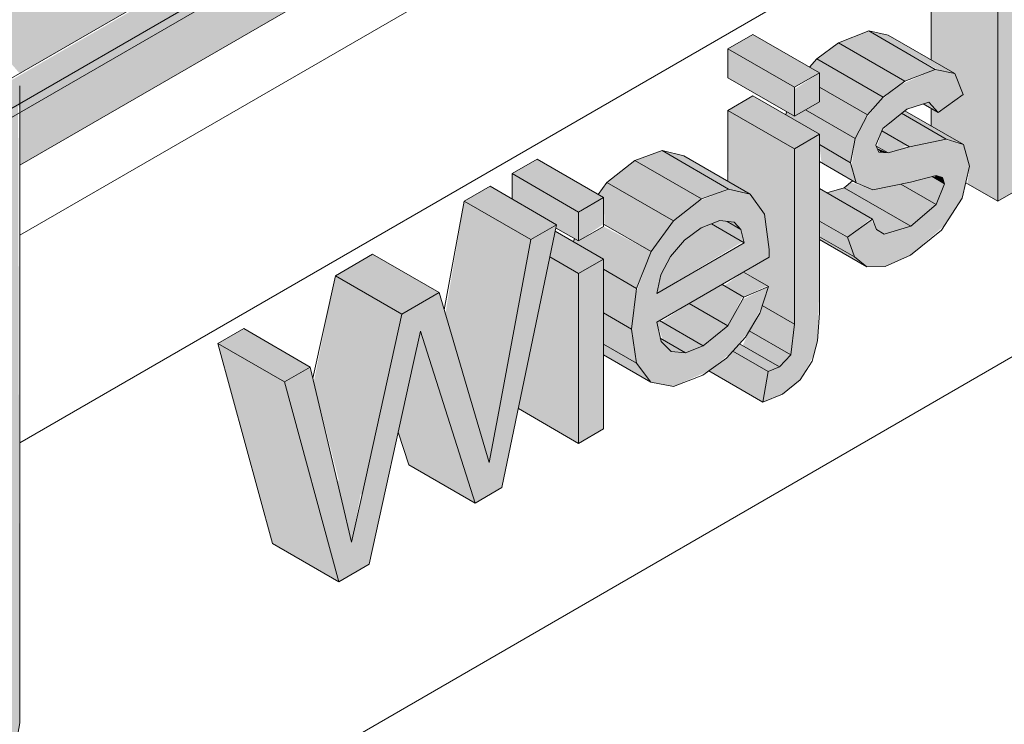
# Model space of a CAD drawing. Header units: centimetres. Extents: x 376 to 6517, y 1901 to 66534.
# Tile 8 of 115: x 5690 to 5743, y 52839 to 52877. Entities that reach past the tile are written whole.
import ezdxf

# ---------------------------------------------------------------- set-up
doc = ezdxf.new("R2010")
doc.units = ezdxf.units.CM
for name, color, linetype, lineweight in [('A-GENM', 7, 'Continuous', 5), ('A-ROOF', 7, 'Continuous', 5), ('A-ROOF-OTLN', 7, 'Continuous', 5), ('A-ROOF-PATT', 7, 'Continuous', 5), ('A-WALL-PATT', 7, 'Continuous', 35), ('P-PIPE', 7, 'Continuous', 5)]:
    doc.layers.add(name, color=color, linetype=linetype, lineweight=lineweight)

# ---------------------------------------------------------------- blocks, each defined once
blk = doc.blocks.new('ARu Rura spustowa okrągła ___FK_04_0 - Na ziemię _φ10_-9230879-_3D_')
at = {"layer": 'P-PIPE', "true_color": 0x383e42}
blk.add_hatch(color=250, dxfattribs=at).paths.add_polyline_path([(-1457.809, 52836.752), (-1456.943, 52837.531), (-1456.5, 52838.361), (-1456.345, 52839.452), (-1456.43, 52872.164), (-1457.014, 52871.714), (-1457.809, 52871.117), (-1457.809, 52837.018)])
at = {"layer": 'P-PIPE'}
blk.add_line((-1456.345, 52839.289), (-1456.345, 52873.158), dxfattribs=at)
blk.add_polyline3d([(-1457.809, 52836.752, 0), (-1457.014, 52837.408, 0), (-1456.515, 52838.273, 0), (-1456.345, 52839.289, 0)], dxfattribs=at)

msp = doc.modelspace()

# ---------------------------------------------------------------- hatches: boundary and pattern name
at = {"layer": 'A-GENM', "true_color": 0x383e42}
for points in [[(5742.449, 52867.026), (5742.449, 52879.33), (5738.914, 52881.371), (5738.914, 52874.533), (5740.16, 52873.813), (5740.618, 52872.698), (5739.286, 52871.736), (5738.914, 52871.924), (5738.914, 52871.019), (5740.622, 52870.032), (5740.951, 52868.886), (5740.841, 52867.955), (5742.164, 52867.191)], [(5742.449, 52867.026), (5743.781, 52867.795), (5743.879, 52871.59), (5744.632, 52872.867), (5747.22, 52869.781), (5748.775, 52870.679), (5745.586, 52874.488), (5748.609, 52879.618), (5746.767, 52878.555), (5743.781, 52873.487), (5743.781, 52880.099), (5742.449, 52879.268), (5742.449, 52868.742)], [(5737.509, 52873.402), (5739.13, 52874.036), (5735.594, 52876.077), (5733.974, 52875.443), (5735.712, 52874.439)], [(5740.16, 52873.813), (5736.624, 52875.855), (5735.712, 52876.009), (5739.286, 52874.002), (5739.714, 52873.91)], [(5731.628, 52873.082), (5732.959, 52873.851), (5729.424, 52875.892), (5728.092, 52875.123), (5731.328, 52873.255)], [(5736.363, 52872.553), (5737.509, 52873.402), (5733.974, 52875.443), (5732.828, 52874.594), (5735.712, 52872.928)], [(5731.628, 52871.544), (5731.628, 52873.082), (5728.092, 52875.123), (5728.092, 52873.585), (5731.328, 52871.717)], [(5735.517, 52871.609), (5736.363, 52872.553), (5732.828, 52874.594), (5732.434, 52874.155), (5732.959, 52873.851), (5732.959, 52873.085), (5734.721, 52872.068)], [(5735.478, 52863.536), (5736.458, 52863.557), (5737.819, 52864.165), (5739.619, 52865.739), (5740.564, 52867.191), (5740.951, 52868.886), (5740.622, 52870.032), (5739.619, 52870.309), (5736.115, 52869.641), (5735.956, 52869.997), (5736.363, 52870.917), (5737.759, 52871.97), (5738.785, 52872.296), (5739.286, 52871.736), (5740.618, 52872.698), (5740.16, 52873.813), (5739.13, 52874.036), (5737.229, 52873.194), (5736.192, 52872.362), (5735.36, 52871.309), (5734.864, 52870.356), (5734.676, 52868.887), (5734.922, 52868.003), (5735.797, 52867.63), (5739.508, 52868.282), (5739.619, 52867.955), (5739.177, 52866.846), (5737.819, 52865.699), (5736.406, 52865.28), (5735.933, 52865.699), (5735.712, 52866.009), (5734.458, 52865.104), (5734.823, 52864.061)], [(5734.864, 52870.356), (5735.517, 52871.609), (5732.959, 52873.085), (5732.959, 52872.313), (5732.217, 52871.884), (5734.473, 52870.582)], [(5731.628, 52869.814), (5732.959, 52870.583), (5729.424, 52872.624), (5728.092, 52871.855), (5731.328, 52869.987)], [(5739.286, 52871.736), (5738.785, 52872.296), (5738.483, 52872.2), (5739.13, 52871.826)], [(5731.628, 52860.493), (5731.628, 52869.814), (5728.092, 52871.855), (5728.129, 52868.069), (5729.285, 52867.401), (5730.043, 52866.332), (5730.254, 52864.023), (5728.964, 52863.23), (5730.254, 52862.485), (5729.918, 52861.48), (5731.434, 52860.605)], [(5734.624, 52869.072), (5734.864, 52870.356), (5732.217, 52871.884), (5731.628, 52871.544), (5731.214, 52871.783), (5731.181, 52871.61), (5732.959, 52870.582), (5732.959, 52870.033), (5734.283, 52869.269)], [(5740.622, 52870.032), (5737.495, 52871.829), (5737.336, 52871.701), (5739.714, 52870.328)], [(5737.759, 52869.924), (5739.714, 52870.328), (5737.336, 52871.701), (5736.286, 52870.774), (5736.619, 52870.582)], [(5736.612, 52869.589), (5737.634, 52869.996), (5736.286, 52870.774), (5736.032, 52869.924), (5736.521, 52869.641)], [(5726.682, 52867.151), (5728.092, 52867.695), (5724.594, 52869.714), (5723.147, 52869.192), (5725.189, 52868.013)], [(5729.285, 52867.401), (5725.75, 52869.442), (5724.594, 52869.714), (5728.129, 52867.673), (5728.876, 52867.497)], [(5734.922, 52868.003), (5734.624, 52869.072), (5732.959, 52870.033), (5733.071, 52869.072), (5734.744, 52868.106)], [(5736.612, 52869.589), (5736.024, 52869.846), (5736.207, 52869.631)], [(5720.14, 52866.45), (5721.472, 52867.219), (5717.936, 52869.26), (5716.605, 52868.491), (5719.693, 52866.708)], [(5725.189, 52865.975), (5726.682, 52867.151), (5723.147, 52869.192), (5721.654, 52868.016), (5724.545, 52866.347)], [(5720.14, 52864.912), (5720.14, 52866.45), (5716.605, 52868.491), (5716.605, 52867.145), (5718.975, 52865.777), (5718.975, 52865.585), (5719.931, 52865.033)], [(5739.177, 52866.846), (5739.619, 52867.955), (5738.914, 52868.322), (5737.294, 52867.933), (5738.914, 52866.998)], [(5739.619, 52867.955), (5739.508, 52868.282), (5739.174, 52868.389), (5739.051, 52868.282), (5739.478, 52868.036)], [(5717.601, 52864.984), (5718.975, 52865.777), (5715.439, 52867.818), (5714.066, 52867.025), (5717.187, 52865.223)], [(5724.003, 52864.349), (5725.189, 52865.975), (5721.654, 52868.016), (5721.191, 52867.381), (5721.472, 52867.219), (5721.529, 52865.777), (5722.543, 52865.191)], [(5734.458, 52865.104), (5735.712, 52866.11), (5732.959, 52867.699), (5732.959, 52865.969), (5733.816, 52865.475)], [(5736.406, 52865.28), (5737.819, 52865.699), (5734.283, 52867.74), (5733.362, 52867.467), (5735.79, 52866.065), (5736.088, 52865.475)], [(5737.819, 52865.699), (5739.177, 52866.846), (5737.294, 52867.933), (5735.641, 52867.697), (5734.624, 52868.028), (5734.283, 52867.74), (5736.406, 52866.514)], [(5715.9, 52855.844), (5717.601, 52864.984), (5714.066, 52867.025), (5713.054, 52861.031), (5714.32, 52856.756), (5715.204, 52856.245)], [(5728.964, 52864.816), (5728.784, 52865.524), (5728.052, 52865.947), (5727.654, 52865.994), (5727.219, 52865.823), (5728.876, 52864.866)], [(5734.823, 52864.061), (5734.458, 52865.104), (5732.959, 52865.969), (5733.017, 52865.104)], [(5707.396, 52846.789), (5709.004, 52847.717), (5711.733, 52860.109), (5714.644, 52850.973), (5716.066, 52851.794), (5718.975, 52865.777), (5717.601, 52864.984), (5715.395, 52853.128), (5712.719, 52862.165), (5710.739, 52861.022), (5708.07, 52848.899), (5705.864, 52858.207), (5704.491, 52857.414), (5706.311, 52850.759)], [(5720.14, 52863.182), (5721.472, 52863.951), (5718.903, 52865.434), (5718.618, 52864.061), (5719.693, 52863.44)], [(5723.229, 52862.391), (5724.003, 52864.349), (5721.472, 52865.681), (5720.14, 52864.912), (5719.931, 52865.033), (5719.869, 52864.876), (5721.472, 52863.951), (5721.472, 52863.405), (5722.04, 52863.077)], [(5724.302, 52862.124), (5728.876, 52864.866), (5727.219, 52865.823), (5726.494, 52865.475), (5725.665, 52864.816), (5725.037, 52864.088), (5724.521, 52863.118), (5724.361, 52862.391)], [(5728.784, 52865.524), (5728.431, 52865.902), (5728.13, 52865.902)], [(5735.478, 52863.536), (5734.823, 52864.061), (5732.959, 52865.104), (5732.959, 52864.99), (5734.823, 52863.914)], [(5710.739, 52861.022), (5712.719, 52862.165), (5709.183, 52864.206), (5707.203, 52863.063), (5710.723, 52861.031)], [(5720.14, 52854.146), (5720.14, 52863.182), (5718.618, 52864.061), (5716.94, 52855.994), (5718.975, 52854.819)], [(5722.97, 52860.223), (5723.229, 52862.391), (5721.472, 52863.405), (5721.472, 52861.088), (5722.72, 52860.368)], [(5708.627, 52851.428), (5710.739, 52861.022), (5707.203, 52863.063), (5706.052, 52857.414), (5707.396, 52852.138), (5708.368, 52851.577)], [(5728.948, 52861.923), (5730.168, 52862.535), (5728.876, 52863.227), (5727.898, 52862.529), (5728.876, 52861.965)], [(5728.09, 52860.403), (5728.876, 52861.965), (5727.783, 52862.596), (5726.037, 52861.588), (5727.772, 52860.586)], [(5726.784, 52859.328), (5728.09, 52860.403), (5726.037, 52861.588), (5724.554, 52860.615), (5725.841, 52859.872)], [(5731.434, 52858.857), (5731.628, 52860.493), (5729.918, 52861.48), (5729.784, 52861.077), (5729.229, 52860.13), (5730.842, 52859.199)], [(5723.226, 52858.417), (5722.97, 52860.223), (5721.472, 52861.088), (5721.472, 52859.43), (5722.04, 52859.101)], [(5704.491, 52857.414), (5705.864, 52858.207), (5702.329, 52860.249), (5700.955, 52859.456), (5703.117, 52858.207)], [(5725.841, 52858.957), (5726.784, 52859.328), (5724.453, 52860.674), (5724.302, 52860.586), (5724.632, 52859.655), (5725.713, 52859.031)], [(5712.089, 52858.99), (5711.733, 52860.109), (5711.555, 52859.298), (5711.733, 52859.196)], [(5725.841, 52858.957), (5724.495, 52859.734), (5724.533, 52859.568), (5725.068, 52859.031)], [(5730.842, 52858.21), (5731.434, 52858.857), (5729.229, 52860.13), (5728.876, 52859.345), (5730.231, 52858.563)], [(5707.396, 52846.789), (5704.491, 52857.414), (5700.955, 52859.456), (5703.861, 52848.83)], [(5714.644, 52850.973), (5712.089, 52858.99), (5711.555, 52859.298), (5710.554, 52854.752), (5711.108, 52853.014), (5713.855, 52851.428)], [(5723.993, 52857.396), (5723.226, 52858.417), (5721.472, 52859.43), (5721.472, 52858.852), (5723.248, 52857.826)], [(5730.231, 52857.969), (5730.842, 52858.21), (5728.711, 52859.441), (5728.356, 52859.051), (5729.812, 52858.21)], [(5729.95, 52856.344), (5730.231, 52857.969), (5728.356, 52859.051), (5728.019, 52858.679), (5727.076, 52858.003), (5729.033, 52856.873)], [(5715.395, 52853.128), (5715.9, 52855.844), (5714.32, 52856.756), (5715.204, 52853.772)], [(5708.07, 52848.899), (5708.554, 52851.47), (5707.288, 52852.201), (5707.692, 52850.495)]]:
    msp.add_hatch(color=250, dxfattribs=at).paths.add_polyline_path(points)
h = msp.add_hatch(color=250, dxfattribs=at)
h.paths.add_polyline_path([(5729.95, 52856.344), (5730.99, 52856.758), (5731.945, 52857.522), (5732.669, 52858.857), (5732.865, 52859.598), (5732.959, 52862.535), (5732.957, 52870.582), (5731.628, 52869.814), (5731.613, 52860.368), (5731.434, 52858.857), (5730.842, 52858.21), (5730.231, 52857.969)])
h.paths.add_polyline_path([(5725.195, 52857.177), (5727.076, 52858.003), (5728.356, 52859.051), (5729.301, 52860.252), (5729.918, 52861.48), (5730.254, 52862.485), (5728.876, 52861.796), (5727.898, 52860.245), (5726.562, 52859.241), (5725.841, 52858.957), (5725.068, 52859.031), (5724.495, 52859.734), (5724.302, 52860.586), (5730.288, 52864.042), (5730.248, 52864.816), (5730.043, 52866.332), (5729.285, 52867.401), (5728.092, 52867.66), (5726.506, 52867.012), (5725.189, 52865.975), (5724.003, 52864.349), (5723.197, 52862.124), (5722.97, 52860.223), (5723.248, 52858.387), (5723.993, 52857.396), (5725.068, 52857.2)])
h.paths.add_polyline_path([(5724.302, 52862.124), (5724.521, 52863.118), (5725.248, 52864.332), (5725.892, 52865.031), (5726.97, 52865.725), (5727.654, 52865.994), (5728.431, 52865.902), (5728.796, 52865.475), (5728.876, 52864.765), (5724.521, 52862.251)])
h.paths.add_polyline_path([(5731.628, 52871.544), (5732.959, 52872.313), (5732.959, 52873.851), (5731.628, 52872.972), (5731.628, 52872.224)])
h = msp.add_hatch(color=250, dxfattribs=at)
h.paths.add_polyline_path([(5720.14, 52854.146), (5721.472, 52854.915), (5721.472, 52863.951), (5720.14, 52863.182), (5720.14, 52855.261)])
h.paths.add_polyline_path([(5720.14, 52864.912), (5721.472, 52865.81), (5721.472, 52867.219), (5720.14, 52866.39), (5720.14, 52865.475)])
at = {"layer": 'A-ROOF-OTLN', "true_color": 0x383e42}
h = msp.add_hatch(color=250, dxfattribs=at)
h.paths.add_polyline_path([(5665.393, 52857.632), (5666.139, 52858.005), (5666.64, 52858.698), (5666.822, 52859.157), (5666.953, 52860.008), (5667.08, 52860.063), (5667.286, 52860.246), (5667.286, 52860.364), (5667.286, 52860.471), (5681.317, 52868.572), (5681.025, 52868.839), (5680.567, 52869.771), (5680.405, 52871), (5680.405, 52873.158), (5680.605, 52873.946), (5681.248, 52874.732), (5682.011, 52875.262), (5683.205, 52875.73), (5684.41, 52875.969), (5685.409, 52876.044), (5687.407, 52875.777), (5688.269, 52875.497), (5689.049, 52875.117), (5689.776, 52874.543), (5690.405, 52873.819), (6440.58, 53306.932), (6439.815, 53307.235), (6438.953, 53307.928), (6438.159, 53309.308), (6437.759, 53310.992), (6437.642, 53312.128), (6437.659, 53313.886), (5660.296, 52865.076), (5660.152, 52863.851), (5660.316, 52862.64), (5660.517, 52861.941), (5660.908, 52861.008), (5661.549, 52859.951), (5662.337, 52859.017), (5662.988, 52858.423), (5663.855, 52857.896), (5664.703, 52857.637)])
h.paths.add_polyline_path([(5684.57, 52870.45), (5688.08, 52872.476), (5685.405, 52873.656), (5685.114, 52873.719), (5683.931, 52874.137), (5683.534, 52874.174), (5683.005, 52874.341), (5682.011, 52874.12), (5681.199, 52873.193), (5680.848, 52872.33), (5681.487, 52871.592), (5682.195, 52871.117), (5683.423, 52870.658), (5684.162, 52870.481)])
h.paths.add_polyline_path([(6447.489, 53310.921), (6465.136, 53321.226), (6464.869, 53321.39), (6463.7, 53322.582), (6463.16, 53323.342), (6462.745, 53324.052), (6462.179, 53325.692), (6462.062, 53326.196), (6462.062, 53327.423), (6462.062, 53327.975), (6445.597, 53318.37), (6446.195, 53318.052), (6446.914, 53317.45), (6447.325, 53316.857), (6447.489, 53316.139), (6447.489, 53311.356)])
h.paths.add_polyline_path([(6442.489, 53313.368), (6444.427, 53313.629), (6443.731, 53314.923), (6443.48, 53315.491), (6443.41, 53316.462), (6443.688, 53317.367), (6438.692, 53314.483), (6439.317, 53314.081), (6440.507, 53313.639), (6441.956, 53313.409), (6442.003, 53313.405)])
msp.add_hatch(color=250, dxfattribs=at).paths.add_polyline_path([(5667.761, 52859.14), (6469.77, 53322.288), (6469.721, 53322.747), (6469.423, 53323.184), (6469.05, 53323.342), (6468.511, 53323.058), (5667.286, 52860.364), (5667.659, 52860.092), (5667.888, 52859.615), (5667.839, 52859.213)])
h = msp.add_hatch(color=250, dxfattribs=at)
h.paths.add_polyline_path([(5666.139, 52857.73), (5684.791, 52868.498), (5686.053, 52869.701), (5667.89, 52859.334), (5667.839, 52859.41), (5667.468, 52859.31), (5667.505, 52859.387), (5667.888, 52859.615), (5667.629, 52860.123), (5667.456, 52860.175), (5667.06, 52859.946), (5666.93, 52858.956), (5666.456, 52858.065), (5666.306, 52857.906)])
h.paths.add_polyline_path([(5688.143, 52870.908), (5688.94, 52871.305), (5688.505, 52871.117)])
h.paths.add_polyline_path([(5690.405, 52871.74), (6468.174, 53320.858), (6468.522, 53321.226), (6468.522, 53321.46), (5690.319, 52872.164), (5690.405, 52871.906)])
at = {"layer": 'A-ROOF-PATT', "true_color": 0xc7ae96}
h = msp.add_hatch(color=253, dxfattribs=at)
h.paths.add_polyline_path([(5659.989, 52851.373), (5680.405, 52863.242), (5680.405, 52865.966), (5665.48, 52857.457), (5664.643, 52857.477), (5663.523, 52857.935), (5662.664, 52858.554), (5662.039, 52859.157), (5661.153, 52860.369), (5660.517, 52861.636), (5660.152, 52862.811), (5660.051, 52863.231), (5659.995, 52864.264), (5660.152, 52865.159), (6437.598, 53314.018), (6437.598, 53314.206), (5659.989, 52865.159), (5659.989, 52855.261)])
h.paths.add_polyline_path([(5690.405, 52868.934), (6437.598, 53300.326), (6437.598, 53303.132), (5690.405, 52871.714), (5690.405, 52870.582)])
h.paths.add_polyline_path([(6447.489, 53306.036), (6461.871, 53314.34), (6461.871, 53317.146), (6447.489, 53308.842)])
h.paths.add_polyline_path([(6438.566, 53314.577), (6443.145, 53317.221), (6443.145, 53317.409), (6438.425, 53314.684)])
h.paths.add_polyline_path([(6445.336, 53318.486), (6461.871, 53328.126), (6461.871, 53328.22), (6445.215, 53318.539)])
at = {"layer": 'A-ROOF-PATT'}
h = msp.add_hatch(dxfattribs=at)
h.set_pattern_fill('FP_20', color=256, style=0, pattern_type=2)
h.set_pattern_definition([(30, (-683.337, 54961.183), (-8e-05, 25.924136), [])])
h.paths.add_polyline_path([(5659.989, 52847.651), (5680.405, 52859.438), (5680.405, 52863.16), (5659.989, 52851.373)])
h.paths.add_polyline_path([(5690.405, 52865.212), (6437.489, 53296.541), (6437.489, 53300.263), (5690.405, 52868.934), (5690.405, 52865.475)])
h.paths.add_polyline_path([(6447.489, 53302.315), (6454.8, 53306.536), (6454.8, 53310.257), (6447.489, 53306.036), (6447.489, 53304.673)])
at = {"layer": 'A-WALL-PATT', "lineweight": 5}
h = msp.add_hatch(dxfattribs=at)
h.set_pattern_fill('FP_15', color=256, style=0, pattern_type=2)
h.set_pattern_definition([(30, (-700.763, 54971.245), (-8e-05, 25.924136), [])])
h.paths.add_polyline_path([(5642.585, 52639.092), (5659.687, 52648.966), (5659.687, 52829.719), (5659.858, 52830.735), (5660.531, 52831.743), (5661.759, 52832.606), (5680.405, 52843.445), (5680.405, 52859.438), (5659.989, 52847.651), (5654.406, 52854.596), (5653.232, 52855.274), (5642.585, 52868.519), (5642.585, 52650.983)])
h.paths.add_polyline_path([(5669.687, 52654.739), (5887.138, 52780.284), (5887.138, 52978.796), (5690.405, 52865.212), (5690.405, 52839.289), (5690.205, 52838.222), (5689.562, 52837.265), (5688.799, 52836.671), (5669.687, 52825.57), (5669.687, 52671.41)])
h.paths.add_polyline_path([(5707.396, 52846.789), (5703.861, 52848.83), (5700.955, 52859.456), (5702.329, 52860.249), (5705.864, 52858.207), (5706.004, 52857.616), (5707.203, 52863.063), (5709.183, 52864.206), (5712.719, 52862.165), (5712.99, 52861.247), (5714.066, 52867.025), (5715.439, 52867.818), (5716.605, 52867.145), (5716.605, 52868.491), (5717.936, 52869.26), (5721.191, 52867.381), (5721.654, 52868.016), (5723.147, 52869.192), (5724.594, 52869.714), (5725.75, 52869.442), (5728.092, 52868.09), (5728.092, 52871.855), (5729.424, 52872.624), (5731.181, 52871.61), (5731.214, 52871.783), (5728.092, 52873.585), (5728.092, 52875.123), (5729.424, 52875.892), (5732.434, 52874.155), (5732.959, 52874.691), (5734.171, 52875.521), (5735.712, 52876.051), (5736.912, 52875.689), (5738.914, 52874.533), (5738.914, 52881.371), (5740.245, 52882.14), (5743.152, 52880.462), (5743.232, 52880.596), (5745.073, 52881.659), (5746.405, 52880.89), (5746.405, 52882.428), (5747.737, 52883.197), (5749.683, 52882.117), (5749.731, 52882.238), (5746.405, 52884.158), (5746.405, 52885.696), (5747.737, 52886.465), (5750.991, 52884.587), (5751.454, 52885.222), (5752.948, 52886.398), (5754.394, 52886.92), (5755.55, 52886.648), (5759.086, 52884.607), (5759.844, 52883.537), (5760.055, 52881.228), (5758.765, 52880.435), (5760.055, 52879.69), (5759.584, 52878.282), (5758.749, 52876.907), (5757.546, 52875.689), (5756.22, 52874.851), (5754.869, 52874.406), (5753.793, 52874.602), (5751.273, 52876.057), (5751.273, 52872.121), (5749.941, 52871.352), (5746.767, 52873.077), (5748.775, 52870.679), (5747.22, 52869.781), (5743.879, 52871.59), (5743.781, 52871.424), (5743.678, 52867.736), (5742.449, 52867.026), (5740.738, 52867.955), (5740.457, 52867.026), (5739.444, 52865.475), (5737.801, 52864.15), (5736.406, 52863.556), (5735.478, 52863.536), (5732.959, 52864.99), (5732.865, 52859.598), (5732.582, 52858.527), (5731.945, 52857.522), (5730.842, 52856.699), (5729.95, 52856.344), (5727.028, 52857.969), (5726.414, 52857.643), (5725.068, 52857.2), (5723.993, 52857.396), (5721.472, 52858.852), (5721.472, 52854.915), (5720.14, 52854.146), (5716.94, 52855.994), (5716.066, 52851.794), (5714.644, 52850.973), (5711.108, 52853.014), (5710.554, 52854.752), (5709.004, 52847.717), (5707.55, 52846.877)])
h.paths.add_polyline_path([(5756.566, 52860.238), (5753.031, 52862.28), (5750.651, 52869.941), (5752.035, 52870.74), (5754.597, 52869.26), (5755.193, 52872.563), (5756.779, 52873.479), (5759.196, 52872.084), (5759.917, 52875.29), (5761.306, 52876.092), (5764.841, 52874.051), (5762.443, 52863.631), (5760.833, 52862.701), (5758.669, 52863.951), (5758.195, 52861.178), (5756.92, 52860.443)])
h.paths.add_polyline_path([(5719.869, 52864.876), (5719.931, 52865.033), (5718.939, 52865.605), (5718.975, 52865.392), (5719.807, 52864.912)])
h.paths.add_polyline_path([(5733.362, 52867.467), (5734.283, 52867.74), (5734.624, 52868.175), (5732.959, 52869.072), (5732.959, 52867.699)])
h.paths.add_polyline_path([(5770.085, 52868.044), (5766.55, 52870.085), (5766.501, 52882.518), (5762.965, 52884.559), (5762.28, 52885.514), (5761.861, 52886.861), (5761.722, 52888.481), (5761.88, 52890.366), (5762.353, 52892.188), (5763.117, 52893.884), (5764.146, 52895.391), (5765.368, 52896.651), (5766.706, 52897.609), (5768.166, 52898.213), (5769.374, 52898.191), (5772.971, 52896.172), (5773.243, 52896.86), (5774.429, 52898.486), (5775.922, 52899.662), (5777.369, 52900.184), (5778.525, 52899.912), (5780.868, 52898.56), (5780.868, 52902.325), (5782.199, 52903.094), (5782.766, 52902.767), (5783.218, 52903.511), (5784.608, 52904.677), (5785.866, 52905.11), (5787.001, 52904.677), (5789.192, 52903.412), (5789.192, 52904.44), (5788.193, 52905.11), (5788.193, 52906.554), (5789.192, 52907.131), (5789.192, 52909.327), (5790.524, 52911), (5793.208, 52909.45), (5794.353, 52910.111), (5794.858, 52909.819), (5795.18, 52910.483), (5796.012, 52911.261), (5797.35, 52911.559), (5798.182, 52911.078), (5798.182, 52912.322), (5799.514, 52913.091), (5803.049, 52911.049), (5803.15, 52910.28), (5803.176, 52911.049), (5803.176, 52915.205), (5804.508, 52915.974), (5806.34, 52914.99), (5806.34, 52917.031), (5807.672, 52917.8), (5808.27, 52917.455), (5808.587, 52918.06), (5809.89, 52919.274), (5810.631, 52919.584), (5811.225, 52919.574), (5812.151, 52919.04), (5812.998, 52920.621), (5814.31, 52921.825), (5815.33, 52922.214), (5816.052, 52922.088), (5819.664, 52919.932), (5820.045, 52919.366), (5820.197, 52917.891), (5820.197, 52911.914), (5818.865, 52911.145), (5815.702, 52912.972), (5815.702, 52909.319), (5814.37, 52908.55), (5811.207, 52910.376), (5811.207, 52906.724), (5809.875, 52905.955), (5808.044, 52907.012), (5808.044, 52904.898), (5806.712, 52904.129), (5806.068, 52904.501), (5805.669, 52903.77), (5804.072, 52902.47), (5803.056, 52902.132), (5801.796, 52902.631), (5798.657, 52904.444), (5798.247, 52905.585), (5798.055, 52903.306), (5798.025, 52899.113), (5796.85, 52898.344), (5798.734, 52897.256), (5799.054, 52897.637), (5799.701, 52898.315), (5800.643, 52898.996), (5801.796, 52899.456), (5802.668, 52899.414), (5805.304, 52897.906), (5804.175, 52900.843), (5805.58, 52901.654), (5808.634, 52899.891), (5809.669, 52904.015), (5811.064, 52904.82), (5814.599, 52902.779), (5811.168, 52889.54), (5810.395, 52888.009), (5809.358, 52887.065), (5808.543, 52886.787), (5805.407, 52888.5), (5805.015, 52888.172), (5804.072, 52887.5), (5802.78, 52887.03), (5801.639, 52887.316), (5799.054, 52888.808), (5799.054, 52884.768), (5797.722, 52883.999), (5795.891, 52885.057), (5795.891, 52882.942), (5794.559, 52882.173), (5791.023, 52884.214), (5791.002, 52885.902), (5790.896, 52884.852), (5790.896, 52880.059), (5789.564, 52879.29), (5787.646, 52880.277), (5786.802, 52878.476), (5786.029, 52877.432), (5785.486, 52876.87), (5784.713, 52876.306), (5783.564, 52876.049), (5782.738, 52876.449), (5782.738, 52871.888), (5781.406, 52871.119), (5778.41, 52872.85), (5778.077, 52872.657), (5776.745, 52873.426), (5776.728, 52871.879), (5771.417, 52868.812)])
h.paths.add_polyline_path([(5738.914, 52871.019), (5738.914, 52871.951), (5738.483, 52872.2), (5737.509, 52871.829), (5738.785, 52871.093)])
h.paths.add_polyline_path([(5746.405, 52873.51), (5746.294, 52875.689), (5745.586, 52874.488)])
h.paths.add_polyline_path([(5771.417, 52874.433), (5773.209, 52875.467), (5774.541, 52874.699), (5774.541, 52883.734), (5775.873, 52884.503), (5777.871, 52883.423), (5777.871, 52883.542), (5774.541, 52885.464), (5774.581, 52887.025), (5775.873, 52887.771), (5778.703, 52886.137), (5779.203, 52886.425), (5779.797, 52886.082), (5780.124, 52886.724), (5781.367, 52887.867), (5782.268, 52888.238), (5783.071, 52888.238), (5786.029, 52886.554), (5786.029, 52890.366), (5787.36, 52891.135), (5787.927, 52890.808), (5788.379, 52891.552), (5789.769, 52892.718), (5791.027, 52893.151), (5792.163, 52892.718), (5794.186, 52891.55), (5794.186, 52895.076), (5795.518, 52895.845), (5797.527, 52894.765), (5797.55, 52894.864), (5794.129, 52896.771), (5793.445, 52896.532), (5790.73, 52898.06), (5790.73, 52894.901), (5789.398, 52894.132), (5785.862, 52896.173), (5785.862, 52898.071), (5785.735, 52896.116), (5785.735, 52892.018), (5784.403, 52891.249), (5782.774, 52892.189), (5782.385, 52891.249), (5781.724, 52890.171), (5780.794, 52889.149), (5779.203, 52888.118), (5777.844, 52887.67), (5776.728, 52887.89), (5774.474, 52889.182), (5773.756, 52887.002), (5773.002, 52885.542), (5771.417, 52883.77), (5770.085, 52882.807), (5769.214, 52882.388), (5771.417, 52881.116), (5771.417, 52875.467)])
h.paths.add_polyline_path([(5766.646, 52886.442), (5767.682, 52887.229), (5768.583, 52888.306), (5769.282, 52889.657), (5769.713, 52891.223), (5771.045, 52891.596), (5772.643, 52890.693), (5772.454, 52891.009), (5772.21, 52892.734), (5772.21, 52893.689), (5771.041, 52894.364), (5769.892, 52893.786), (5768.903, 52893.018), (5767.927, 52891.843), (5767.393, 52890.957), (5766.929, 52889.693), (5766.59, 52887.199)])
h.paths.add_polyline_path([(5806.874, 52892.941), (5807.006, 52893.475), (5806.344, 52895.196), (5805.88, 52894.861), (5804.71, 52895.536), (5804.072, 52895.329), (5803.236, 52894.606), (5803.236, 52894.429), (5803.842, 52894.691), (5806.699, 52893.042)])
h.paths.add_polyline_path([(5795.249, 52898.957), (5795.391, 52899.13), (5794.059, 52899.899), (5794.059, 52899.644), (5794.979, 52899.113)])
h.paths.add_polyline_path([(5826.524, 52915.567), (5822.988, 52917.608), (5822.988, 52929.912), (5824.32, 52930.68), (5826.988, 52929.14), (5829.783, 52933.834), (5831.645, 52934.91), (5835.181, 52932.869), (5834.925, 52932.439), (5837.512, 52930.946), (5837.612, 52930.177), (5837.639, 52930.946), (5837.639, 52935.102), (5838.971, 52935.871), (5840.802, 52934.814), (5840.802, 52940.196), (5842.134, 52940.965), (5844.298, 52939.716), (5844.338, 52941.192), (5845.63, 52942.816), (5848.315, 52941.266), (5849.626, 52942.023), (5853.161, 52939.981), (5853.262, 52939.212), (5853.288, 52939.981), (5853.288, 52944.137), (5854.62, 52944.906), (5856.451, 52943.922), (5856.451, 52945.964), (5857.617, 52946.636), (5858.123, 52946.344), (5858.444, 52947.009), (5859.277, 52947.787), (5860.722, 52948.084), (5860.614, 52948.367), (5862.018, 52949.178), (5865.072, 52947.415), (5866.108, 52951.538), (5867.502, 52952.343), (5871.037, 52950.302), (5867.606, 52937.063), (5866.834, 52935.533), (5865.796, 52934.588), (5864.982, 52934.31), (5861.446, 52936.352), (5861.319, 52936.972), (5861.28, 52935.633), (5859.987, 52934.887), (5858.156, 52935.944), (5858.156, 52933.83), (5856.824, 52933.061), (5856.179, 52933.433), (5855.781, 52932.703), (5854.42, 52931.481), (5853.072, 52931.094), (5851.907, 52931.563), (5849.166, 52933.146), (5849.166, 52931.46), (5850.497, 52930.691), (5850.664, 52929.459), (5849.463, 52928.666), (5848.552, 52928.348), (5845.669, 52929.98), (5845.669, 52926.621), (5844.338, 52925.852), (5842.506, 52926.909), (5842.506, 52924.794), (5841.174, 52924.025), (5840.53, 52924.398), (5840.131, 52923.667), (5838.771, 52922.446), (5837.518, 52922.029), (5836.258, 52922.528), (5833.119, 52924.34), (5832.722, 52925.244), (5832.644, 52928.606), (5830.595, 52925.162), (5835.347, 52920.661), (5833.719, 52919.721), (5830.183, 52921.762), (5829.152, 52922.741), (5827.856, 52920.565), (5827.856, 52916.336)])
h.paths.add_polyline_path([(5861.319, 52937.751), (5861.956, 52937.992), (5862.588, 52938.526), (5862.976, 52939.223), (5863.444, 52940.998), (5862.371, 52943.793), (5861.935, 52943.258), (5861.535, 52942.326), (5861.319, 52940.405), (5861.319, 52937.992)])

# ---------------------------------------------------------------- linework, layer by layer
at = {"layer": 'A-GENM'}
for p, q in [((5738.914, 52874.533), (5738.914, 52881.371)), ((5742.449, 52879.33), (5742.449, 52867.026)), ((5733.974, 52875.443), (5735.594, 52876.077)), ((5735.594, 52876.077), (5736.624, 52875.855)), ((5735.594, 52876.077), (5739.13, 52874.036)), ((5728.092, 52875.123), (5729.424, 52875.892)), ((5729.424, 52875.892), (5732.959, 52873.851)), ((5732.828, 52874.594), (5733.974, 52875.443)), ((5733.974, 52875.443), (5737.509, 52873.402)), ((5736.624, 52875.855), (5740.16, 52873.813)), ((5728.092, 52873.585), (5728.092, 52875.123)), ((5728.092, 52875.123), (5731.628, 52873.082)), ((5732.434, 52874.155), (5732.828, 52874.594)), ((5732.828, 52874.594), (5736.363, 52872.553)), ((5732.959, 52873.851), (5731.628, 52873.082)), ((5732.959, 52872.313), (5732.959, 52873.851)), ((5739.13, 52874.036), (5737.509, 52873.402)), ((5740.16, 52873.813), (5739.13, 52874.036)), ((5740.618, 52872.698), (5740.16, 52873.813)), ((5728.092, 52873.585), (5731.628, 52871.544)), ((5737.509, 52873.402), (5736.363, 52872.553)), ((5731.628, 52873.082), (5731.628, 52871.544)), ((5732.959, 52873.085), (5735.517, 52871.609)), ((5728.092, 52871.855), (5729.424, 52872.624)), ((5729.424, 52872.624), (5732.959, 52870.583)), ((5731.628, 52871.544), (5732.959, 52872.313)), ((5736.363, 52872.553), (5735.517, 52871.609)), ((5737.613, 52871.924), (5738.785, 52872.296)), ((5738.785, 52872.296), (5739.286, 52871.736)), ((5739.286, 52871.736), (5740.618, 52872.698)), ((5728.092, 52868.09), (5728.092, 52871.855)), ((5728.092, 52871.855), (5731.628, 52869.814)), ((5731.181, 52871.61), (5731.214, 52871.783)), ((5732.217, 52871.884), (5734.864, 52870.356)), ((5736.339, 52870.897), (5737.613, 52871.924)), ((5737.501, 52871.834), (5740.622, 52870.032)), ((5738.483, 52872.2), (5739.286, 52871.736)), ((5738.914, 52871.019), (5738.914, 52871.951)), ((5735.517, 52871.609), (5734.864, 52870.356)), ((5737.336, 52871.701), (5739.714, 52870.328)), ((5735.956, 52869.997), (5736.339, 52870.897)), ((5736.286, 52870.774), (5737.759, 52869.924)), ((5732.959, 52870.583), (5731.628, 52869.814)), ((5732.959, 52861.064), (5732.959, 52870.583)), ((5734.864, 52870.356), (5734.624, 52869.072)), ((5739.714, 52870.328), (5737.759, 52869.924)), ((5740.622, 52870.032), (5739.714, 52870.328)), ((5723.147, 52869.192), (5724.594, 52869.714)), ((5724.594, 52869.714), (5725.75, 52869.442)), ((5724.594, 52869.714), (5728.129, 52867.673)), ((5731.628, 52869.814), (5731.628, 52860.493)), ((5732.959, 52870.033), (5734.624, 52869.072)), ((5736.115, 52869.641), (5735.956, 52869.997)), ((5735.974, 52869.957), (5736.612, 52869.589)), ((5736.612, 52869.589), (5736.115, 52869.641)), ((5737.759, 52869.924), (5736.612, 52869.589)), ((5740.951, 52868.886), (5740.622, 52870.032)), ((5716.605, 52868.491), (5717.936, 52869.26)), ((5717.936, 52869.26), (5721.472, 52867.219)), ((5721.654, 52868.016), (5723.147, 52869.192)), ((5723.147, 52869.192), (5726.682, 52867.151)), ((5725.75, 52869.442), (5729.285, 52867.401)), ((5732.959, 52869.137), (5734.922, 52868.003)), ((5734.624, 52869.072), (5734.922, 52868.003)), ((5740.564, 52867.191), (5740.951, 52868.886)), ((5716.605, 52867.145), (5716.605, 52868.491)), ((5716.605, 52868.491), (5720.14, 52866.45)), ((5734.283, 52867.74), (5734.728, 52868.116)), ((5737.803, 52868.036), (5739.174, 52868.389)), ((5738.962, 52868.334), (5739.619, 52867.955)), ((5739.174, 52868.389), (5739.508, 52868.282)), ((5739.508, 52868.282), (5739.619, 52867.955)), ((5714.066, 52867.025), (5715.439, 52867.818)), ((5715.439, 52867.818), (5718.975, 52865.777)), ((5721.191, 52867.381), (5721.654, 52868.016)), ((5721.654, 52868.016), (5725.189, 52865.975)), ((5728.129, 52867.673), (5726.682, 52867.151)), ((5729.285, 52867.401), (5728.129, 52867.673)), ((5735.79, 52866.065), (5732.959, 52867.699)), ((5733.362, 52867.467), (5734.283, 52867.74)), ((5734.283, 52867.74), (5737.819, 52865.699)), ((5734.922, 52868.003), (5735.797, 52867.63)), ((5735.797, 52867.63), (5737.803, 52868.036)), ((5737.294, 52867.933), (5739.177, 52866.846)), ((5739.619, 52867.955), (5739.177, 52866.846)), ((5742.449, 52867.026), (5740.75, 52868.007)), ((5742.449, 52867.026), (5743.781, 52867.795)), ((5712.99, 52861.247), (5714.066, 52867.025)), ((5714.066, 52867.025), (5717.601, 52864.984)), ((5721.472, 52867.219), (5720.14, 52866.45)), ((5721.472, 52865.681), (5721.472, 52867.219)), ((5726.682, 52867.151), (5725.189, 52865.975)), ((5730.043, 52866.332), (5729.285, 52867.401)), ((5739.45, 52865.48), (5740.564, 52867.191)), ((5739.177, 52866.846), (5737.819, 52865.699)), ((5720.14, 52866.45), (5720.14, 52864.912)), ((5725.189, 52865.975), (5724.003, 52864.349)), ((5726.677, 52865.61), (5727.654, 52865.994)), ((5727.654, 52865.994), (5728.431, 52865.902)), ((5728.052, 52865.947), (5728.784, 52865.524)), ((5730.296, 52864.461), (5730.043, 52866.332)), ((5732.959, 52865.969), (5734.458, 52865.104)), ((5735.79, 52866.065), (5734.458, 52865.104)), ((5736, 52865.529), (5735.79, 52866.065)), ((5716.066, 52851.794), (5718.975, 52865.777)), ((5718.975, 52865.777), (5717.601, 52864.984)), ((5718.903, 52865.434), (5721.472, 52863.951)), ((5718.924, 52865.614), (5720.14, 52864.912)), ((5720.14, 52864.912), (5721.472, 52865.681)), ((5721.472, 52865.81), (5724.003, 52864.349)), ((5725.779, 52864.948), (5726.677, 52865.61)), ((5727.219, 52865.823), (5728.964, 52864.816)), ((5728.431, 52865.902), (5728.784, 52865.524)), ((5728.784, 52865.524), (5728.964, 52864.816)), ((5736.406, 52865.28), (5736, 52865.529)), ((5737.819, 52865.699), (5736.406, 52865.28)), ((5737.801, 52864.15), (5739.45, 52865.48)), ((5717.601, 52864.984), (5715.9, 52855.844)), ((5719.869, 52864.876), (5719.931, 52865.033)), ((5725.037, 52864.088), (5725.779, 52864.948)), ((5732.959, 52865.137), (5734.823, 52864.061)), ((5732.959, 52864.99), (5735.478, 52863.536)), ((5734.458, 52865.104), (5734.823, 52864.061)), ((5728.964, 52864.816), (5724.302, 52862.124)), ((5730.288, 52864.042), (5730.296, 52864.461)), ((5707.203, 52863.063), (5709.183, 52864.206)), ((5709.183, 52864.206), (5712.719, 52862.165)), ((5718.618, 52864.061), (5720.14, 52863.182)), ((5721.472, 52863.951), (5720.14, 52863.182)), ((5721.472, 52854.915), (5721.472, 52863.951)), ((5724.003, 52864.349), (5723.229, 52862.391)), ((5724.302, 52860.586), (5730.288, 52864.042)), ((5724.521, 52863.118), (5725.037, 52864.088)), ((5734.823, 52864.061), (5735.478, 52863.536)), ((5736.458, 52863.557), (5737.801, 52864.15)), ((5721.472, 52863.405), (5723.229, 52862.391)), ((5735.478, 52863.536), (5736.458, 52863.557)), ((5706.004, 52857.616), (5707.203, 52863.063)), ((5707.203, 52863.063), (5710.739, 52861.022)), ((5720.14, 52863.182), (5720.14, 52854.146)), ((5724.302, 52862.124), (5724.521, 52863.118)), ((5728.922, 52863.254), (5730.254, 52862.485)), ((5723.229, 52862.391), (5722.97, 52860.223)), ((5728.948, 52861.923), (5727.783, 52862.596)), ((5730.254, 52862.485), (5728.948, 52861.923)), ((5729.784, 52861.077), (5730.254, 52862.485)), ((5712.719, 52862.165), (5710.739, 52861.022)), ((5714.253, 52856.98), (5712.719, 52862.165)), ((5728.948, 52861.923), (5728.09, 52860.403)), ((5726.037, 52861.588), (5728.09, 52860.403)), ((5729.918, 52861.48), (5731.628, 52860.493)), ((5710.739, 52861.022), (5708.627, 52851.428)), ((5721.472, 52861.088), (5722.97, 52860.223)), ((5729.033, 52859.794), (5729.784, 52861.077)), ((5732.865, 52859.598), (5732.959, 52861.064)), ((5700.955, 52859.456), (5702.329, 52860.249)), ((5702.329, 52860.249), (5705.864, 52858.207)), ((5722.97, 52860.223), (5723.226, 52858.417)), ((5724.533, 52859.568), (5724.302, 52860.586)), ((5724.453, 52860.674), (5726.784, 52859.328)), ((5728.09, 52860.403), (5726.784, 52859.328)), ((5731.628, 52860.493), (5731.434, 52858.857)), ((5711.332, 52858.283), (5711.733, 52860.109)), ((5711.733, 52860.109), (5712.089, 52858.99)), ((5724.495, 52859.734), (5725.841, 52858.957)), ((5728.019, 52858.679), (5729.033, 52859.794)), ((5729.229, 52860.13), (5731.434, 52858.857)), ((5703.861, 52848.83), (5700.955, 52859.456)), ((5700.955, 52859.456), (5704.491, 52857.414)), ((5721.472, 52859.43), (5723.226, 52858.417)), ((5725.068, 52859.031), (5724.533, 52859.568)), ((5726.784, 52859.328), (5725.841, 52858.957)), ((5728.711, 52859.441), (5730.842, 52858.21)), ((5732.582, 52858.527), (5732.865, 52859.598)), ((5712.089, 52858.99), (5714.644, 52850.973)), ((5721.472, 52858.852), (5723.993, 52857.396)), ((5725.841, 52858.957), (5725.068, 52859.031)), ((5726.758, 52857.775), (5728.019, 52858.679)), ((5728.356, 52859.051), (5730.231, 52857.969)), ((5731.434, 52858.857), (5730.842, 52858.21)), ((5705.864, 52858.207), (5704.491, 52857.414)), ((5707.55, 52851.095), (5705.864, 52858.207)), ((5709.004, 52847.717), (5711.332, 52858.283)), ((5723.226, 52858.417), (5723.993, 52857.396)), ((5730.842, 52858.21), (5730.231, 52857.969)), ((5731.945, 52857.522), (5732.582, 52858.527)), ((5725.195, 52857.177), (5726.758, 52857.775)), ((5729.95, 52856.344), (5727.076, 52858.003)), ((5730.231, 52857.969), (5729.95, 52856.344)), ((5704.491, 52857.414), (5707.396, 52846.789)), ((5723.993, 52857.396), (5725.195, 52857.177)), ((5730.99, 52856.758), (5731.945, 52857.522)), ((5715.395, 52853.128), (5714.253, 52856.98)), ((5729.95, 52856.344), (5730.99, 52856.758)), ((5720.14, 52854.146), (5716.94, 52855.994)), ((5715.9, 52855.844), (5715.395, 52853.128)), ((5711.108, 52853.014), (5710.554, 52854.752)), ((5720.14, 52854.146), (5721.472, 52854.915)), ((5711.108, 52853.014), (5714.644, 52850.973)), ((5708.627, 52851.428), (5708.07, 52848.899)), ((5714.644, 52850.973), (5716.066, 52851.794)), ((5708.07, 52848.899), (5707.55, 52851.095)), ((5707.396, 52846.789), (5703.861, 52848.83)), ((5707.396, 52846.789), (5709.004, 52847.717))]:
    msp.add_line(p, q, dxfattribs=at)
at = {"layer": 'A-ROOF'}
msp.add_line((6437.489, 53296.541), (5690.405, 52865.212), dxfattribs=at)
at = {"layer": 'A-ROOF-OTLN'}
for p, q in [((6468.948, 53323.311), (5667.066, 52860.344)), ((5667.761, 52859.14), (6469.643, 53322.107)), ((5666.024, 52857.657), (6467.906, 53320.624)), ((6437.506, 53300.273), (5690.405, 52868.934))]:
    msp.add_line(p, q, dxfattribs=at)

# ---------------------------------------------------------------- block references
at = {"layer": 'P-PIPE'}
msp.add_blockref('ARu Rura spustowa okrągła ___FK_04_0 - Na ziemię _φ10_-9230879-_3D_', (7146.749, 0), dxfattribs=at)

doc.saveas('drawing.dxf')
